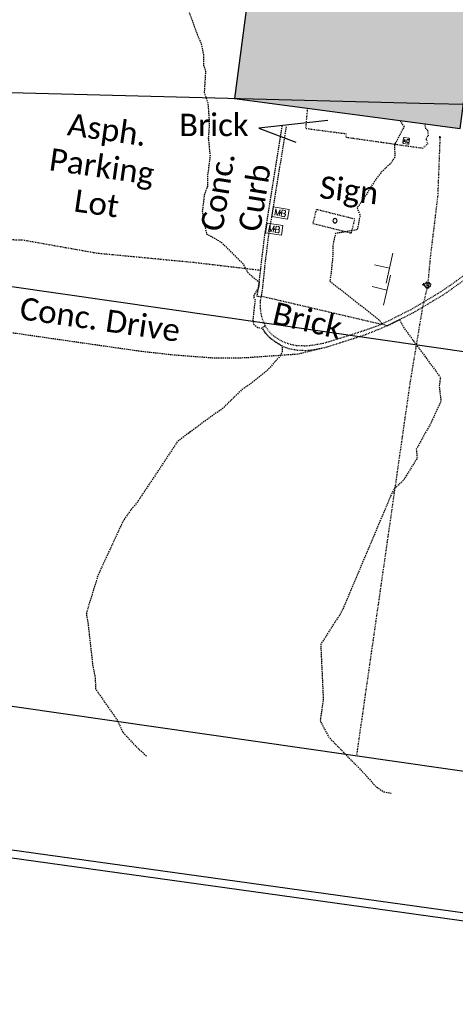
# Model space of a CAD drawing. Header units: feet. Extents: x 2262913 to 2469997, y 259999 to 435293.
# Tile 6 of 147: x 2465087 to 2465142, y 263544 to 263667. Entities that reach past the tile are written whole.
import ezdxf

# ---------------------------------------------------------------- set-up
doc = ezdxf.new("R2010")
doc.units = ezdxf.units.FT
doc.header["$MEASUREMENT"] = 0
for name, pattern in [('2', [0.1, 0.06, -0.04]), ('gasex', [0]), ('OhDOT_USTN1', [0.055, 0.014, -0.041]), ('OhDOT_USTN3', [0.22, 0.165, -0.055]), ('OhDOT_USTN5', [0.11, 0.055, -0.055]), ('ohelecex', [0]), ('ohteleex', [0]), ('rowex', [0])]:
    doc.linetypes.add(name, pattern=pattern)
doc.layers.add('0_View_Frame_Border', color=7, linetype='Continuous', plot=False)
for name, color, linetype in [('_DBA-EX-IPF', 7, 'Continuous'), ('BD_X_Building', 231, 'Continuous'), ('DT_X_Contour_Minor', 136, 'OhDOT_USTN3'), ('PV_X_Curb', 120, 'OhDOT_USTN1'), ('PV_X_Driveway', 7, 'OhDOT_USTN5'), ('PV_X_EOP', 7, 'OhDOT_USTN3'), ('PV_X_Text', 7, 'Continuous'), ('PV_X_Walk', 120, 'OhDOT_USTN5'), ('RD_P_Cells', 7, 'Continuous'), ('RD_X_Cells', 7, 'Continuous'), ('RW_X_Fee_RW', 6, 'rowex'), ('SN_X_Private', 40, 'Continuous'), ('SN_X_Public', 3, 'Continuous'), ('SN_X_Text', 7, 'Continuous'), ('UT_X_Gas', 2, 'gasex'), ('UT_X_Gas_Cells', 2, 'Continuous'), ('UT_X_Gas_Service_Line', 2, '2'), ('UT_X_Overhead_Electric', 1, 'ohelecex'), ('UT_X_Overhead_Telecom', 30, 'ohteleex')]:
    doc.layers.add(name, color=color, linetype=linetype)
doc.layers.add('RD_P_Cells (Construction)', color=7, linetype='Continuous', lineweight=0)
doc.styles.add('Straight-Normal', font='calibri.ttf', dxfattribs={"height": 0.14})
picture_1 = doc.add_image_def('image1.tif', size_in_pixel=(5000, 5000))

# ---------------------------------------------------------------- blocks, each defined once
blk = doc.blocks.new('MBP')
at = {"layer": 'RD_P_Cells', "color": 230, "linetype": 'Continuous', "lineweight": 13, "flags": 128}
blk.add_lwpolyline([(-0.1, 0.061), (0.1, 0.061), (0.1, -0.061), (-0.1, -0.061), (-0.1, 0.061)], close=True, dxfattribs=at)
for points in [[(-0.065, -0.04), (-0.065, 0.04), (-0.036, -0.04), (-0.008, 0.04), (-0.008, -0.04)], [(0.051, 0.003), (0.054, 0.007), (0.056, 0.009), (0.057, 0.01), (0.058, 0.012), (0.059, 0.014), (0.06, 0.016), (0.061, 0.02), (0.061, 0.022), (0.061, 0.025), (0.061, 0.029), (0.059, 0.032), (0.057, 0.034), (0.054, 0.037), (0.052, 0.038), (0.05, 0.039), (0.047, 0.04), (0.016, 0.04), (0.016, -0.04), (0.051, -0.04), (0.055, -0.037), (0.059, -0.034), (0.062, -0.029), (0.064, -0.024), (0.065, -0.018), (0.065, -0.014), (0.064, -0.01), (0.061, -0.005), (0.058, -0.001), (0.051, 0.003), (0.016, 0.003)]]:
    blk.add_lwpolyline(points, dxfattribs=at)
at = {"layer": 'RD_P_Cells (Construction)', "color": 230, "linetype": 'Continuous', "lineweight": 30}
blk.add_point((0, 0), dxfattribs=at)
blk = doc.blocks.new('ODOT MISC MAILBOX')
blk.add_blockref('MBP', (0, 0))
blk = doc.blocks.new('SGN1P_anno')
at = {"layer": 'SN_X_Public', "color": 3, "linetype": 'Continuous', "lineweight": 0}
for p, q in [((0, 0.96), (0, -0.96)), ((0, 0), (-0.96, 0))]:
    blk.add_line(p, q, dxfattribs=at)
blk = doc.blocks.new('AC')
at = {"layer": 'RD_X_Cells', "color": 40, "linetype": 'Continuous', "lineweight": 0, "flags": 128}
blk.add_lwpolyline([(-0.055, -0.075), (0.055, -0.075, 0.414214), (0.075, -0.055), (0.075, 0.055, 0.414214), (0.055, 0.075), (-0.055, 0.075, 0.414214), (-0.075, 0.055), (-0.075, -0.055, 0.414214), (-0.055, -0.075)], format="xyb", close=True, dxfattribs=at)
for points in [[(-0.061, -0.04), (-0.036, 0.04), (-0.011, -0.04)], [(0.061, 0.024), (0.058, 0.031), (0.055, 0.035), (0.052, 0.037), (0.049, 0.039), (0.042, 0.04), (0.035, 0.04), (0.027, 0.037), (0.021, 0.034), (0.019, 0.031), (0.016, 0.026), (0.015, 0.019), (0.014, 0.007), (0.014, -0.003), (0.014, -0.009), (0.015, -0.015), (0.016, -0.025), (0.017, -0.027), (0.02, -0.031), (0.022, -0.034), (0.027, -0.037), (0.03, -0.039), (0.035, -0.04), (0.041, -0.04), (0.047, -0.039), (0.049, -0.039), (0.051, -0.037), (0.054, -0.035), (0.057, -0.032), (0.059, -0.028), (0.061, -0.025)], [(-0.018, -0.021), (-0.055, -0.021)]]:
    blk.add_lwpolyline(points, dxfattribs=at)
blk = doc.blocks.new('GSS')
at = {"layer": 'UT_X_Gas_Cells', "color": 2, "linetype": 'Continuous', "lineweight": 0}
for p, q in [((0.032, 0.106), (-0.032, 0.106)), ((0, 0.074), (0, 0.138))]:
    blk.add_line(p, q, dxfattribs=at)
at = {"layer": 'UT_X_Gas_Cells', "color": 2, "linetype": 'Continuous', "lineweight": 0, "flags": 128}
for points in [[(-0.059, 0.045), (-0.074, 0.03), (-0.074, -0.03), (-0.059, -0.045)], [(-0.013, 0.024), (-0.014, 0.027), (-0.015, 0.031), (-0.019, 0.034), (-0.023, 0.037), (-0.026, 0.039), (-0.029, 0.039), (-0.032, 0.04), (-0.04, 0.04), (-0.043, 0.039), (-0.045, 0.039), (-0.048, 0.037), (-0.053, 0.034), (-0.056, 0.029), (-0.058, 0.024), (-0.059, 0.017), (-0.06, 0.007), (-0.06, -0.006), (-0.06, -0.017), (-0.057, -0.025), (-0.053, -0.032), (-0.05, -0.035), (-0.046, -0.037), (-0.039, -0.04), (-0.032, -0.04), (-0.026, -0.039), (-0.023, -0.037), (-0.02, -0.036), (-0.018, -0.034), (-0.015, -0.03), (-0.013, -0.024), (-0.013, -0.009), (-0.026, -0.009)], [(0.045, 0.059), (0.03, 0.074), (-0.03, 0.074), (-0.045, 0.059)], [(0.057, 0.034), (0.056, 0.036), (0.054, 0.037), (0.048, 0.039), (0.041, 0.04), (0.036, 0.04), (0.034, 0.04), (0.026, 0.038), (0.019, 0.034), (0.015, 0.029), (0.014, 0.024), (0.014, 0.02), (0.015, 0.015), (0.02, 0.011), (0.054, -0.008), (0.058, -0.01), (0.059, -0.013), (0.06, -0.017), (0.06, -0.02), (0.06, -0.024), (0.059, -0.027), (0.058, -0.03), (0.056, -0.032), (0.055, -0.034), (0.053, -0.036), (0.051, -0.037), (0.049, -0.039), (0.047, -0.039), (0.041, -0.04), (0.032, -0.04), (0.027, -0.039), (0.019, -0.034), (0.014, -0.031)], [(0.059, -0.045), (0.074, -0.03), (0.074, 0.03), (0.059, 0.045)], [(-0.045, -0.059), (-0.03, -0.074), (0.03, -0.074), (0.045, -0.059)]]:
    blk.add_lwpolyline(points, dxfattribs=at)
blk = doc.blocks.new('GM')
at = {"layer": 'UT_X_Gas_Cells', "color": 2, "linetype": 'Continuous', "lineweight": 0, "flags": 128}
for points in [[(-0.02, 0.07), (-0.07, 0.07), (-0.07, 0.02)], [(0.03, 0.03), (0.03, 0.03), (0.02, 0.03), (0.02, 0.04), (0.02, 0.04), (0.01, 0.04), (0.01, 0.04), (0, 0.04), (0, 0.04), (-0.01, 0.04), (-0.01, 0.04), (-0.01, 0.04), (-0.02, 0.04), (-0.02, 0.03), (-0.02, 0.03), (-0.03, 0.02), (-0.03, 0.01), (-0.03, -0.01), (-0.03, -0.02), (-0.02, -0.03), (-0.02, -0.04), (-0.02, -0.04), (-0.01, -0.04), (0, -0.05), (0, -0.05), (0.01, -0.04), (0.02, -0.04), (0.02, -0.04), (0.02, -0.04), (0.02, -0.03), (0.03, -0.03), (0.03, -0.01), (0.01, -0.01)], [(0.07, 0.02), (0.07, 0.07), (0.02, 0.07)], [(-0.07, -0.02), (-0.07, -0.07), (-0.02, -0.07)], [(0.02, -0.07), (0.07, -0.07), (0.07, -0.02)]]:
    blk.add_lwpolyline(points, dxfattribs=at)
at = {"layer": 'UT_X_Gas_Cells', "color": 2, "linetype": 'Continuous', "lineweight": 0}
blk.add_circle((0, 0), 0.0675, dxfattribs=at)

msp = doc.modelspace()

# ---------------------------------------------------------------- hatches: boundary and pattern name
at = {"layer": 'BD_X_Building'}
h = msp.add_hatch(color=253, dxfattribs=at)
h.dxf.hatch_style = 1
h.paths.add_polyline_path([(2465119.73, 263699.75), (2465114.1, 263657.29), (2465142.39, 263653.54), (2465148.05, 263695.94)])

# ---------------------------------------------------------------- linework, layer by layer
at = {"layer": 'BD_X_Building', "flags": 128}
msp.add_lwpolyline([(2465119.73, 263699.75), (2465114.1, 263657.29), (2465142.39, 263653.54), (2465148.05, 263695.94)], close=True, dxfattribs=at)
at = {"layer": 'DT_X_Contour_Minor', "flags": 128}
for points in [[(2465099.86, 263677.71), (2465100.6, 263677.61), (2465100.94, 263677.57), (2465103.13, 263677.32), (2465105.02, 263676.77), (2465107.38, 263676.39), (2465107.39, 263676.39), (2465107.53, 263670.82), (2465107.45, 263670.38), (2465108.34, 263668.35), (2465109.48, 263665.2), (2465109.94, 263664.18), (2465110.23, 263662.75), (2465110.23, 263661.45), (2465110.49, 263660.75), (2465110.32, 263658.06), (2465110.79, 263656.64), (2465110.96, 263654.18), (2465110.83, 263652.35), (2465111.05, 263650.09), (2465110.72, 263647.51), (2465110.72, 263646.31), (2465110.32, 263645.22), (2465110.08, 263643.19), (2465110.34, 263641.45), (2465110.63, 263640.34), (2465112.41, 263639.36), (2465115.15, 263636.63), (2465115.82, 263635.47), (2465117.21, 263634.31), (2465117.19, 263634.11), (2465117.17, 263633.96), (2465117.17, 263633.93), (2465117.11, 263633.6), (2465116.56, 263632.71), (2465116.5, 263632.44), (2465116.69, 263632.13), (2465116.41, 263629.54), (2465116.5, 263629.07), (2465116.99, 263628.64), (2465117.54, 263628.57), (2465117.56, 263628.54), (2465117.92, 263628.02), (2465118.37, 263627.52), (2465118.42, 263627.46), (2465119.16, 263626.88), (2465119.23, 263626.83), (2465119.32, 263626.78), (2465120.07, 263626.33), (2465120.08, 263625.59), (2465119.91, 263625.18), (2465118.35, 263623.39), (2465115.99, 263621.48), (2465115.07, 263620.88), (2465112.63, 263618.49), (2465111.05, 263617.39), (2465108.78, 263615.71), (2465106.96, 263614.34), (2465101.95, 263606.78), (2465101.06, 263605.71), (2465100.15, 263604.4), (2465097.01, 263597.64), (2465095.59, 263593.04), (2465095.54, 263592.75), (2465095.76, 263591.5), (2465096.33, 263586.41), (2465096.66, 263584.72), (2465096.7, 263583.37), (2465099.38, 263579.53), (2465100.11, 263577.96), (2465101.79, 263576.15), (2465102.97, 263575.07), (2465103.13, 263574.92)], [(2465134.85, 263654.54), (2465134.88, 263654.5), (2465135.36, 263653.77), (2465134.3, 263651.74), (2465134.16, 263651.6), (2465134.21, 263650.02), (2465133.76, 263649.26), (2465132.48, 263648.06), (2465131.56, 263646.78), (2465130.44, 263644.96), (2465129.48, 263643.61), (2465129.85, 263642.67), (2465129.49, 263640.87), (2465126.76, 263640.4), (2465126.46, 263639.07), (2465126.45, 263637.77), (2465126.21, 263635.43), (2465126.05, 263634.45), (2465131.74, 263629.98), (2465132.39, 263629.44), (2465132.55, 263629.08), (2465133.3, 263628.89), (2465134.78, 263629.62), (2465135.33, 263628.6), (2465139.91, 263622.41), (2465139.77, 263621.23), (2465139.98, 263619.41), (2465138.66, 263616.55), (2465136.9, 263613.41), (2465136.99, 263612.26), (2465135.26, 263609.46), (2465134.2, 263608.5), (2465133.75, 263607.7), (2465128.24, 263594.67), (2465127.82, 263593.65), (2465127.15, 263592.39), (2465126.56, 263591.53), (2465124.92, 263588.94), (2465125.24, 263582.05), (2465124.86, 263579.45), (2465124.93, 263579.24), (2465125.93, 263577.32), (2465130.1, 263573.08), (2465131.8, 263571.19), (2465132.78, 263570.51), (2465133.79, 263570.3)]]:
    msp.add_lwpolyline(points, dxfattribs=at)
at = {"layer": 'PV_X_Curb', "flags": 128}
msp.add_lwpolyline([(2465117.54, 263628.57), (2465117.92, 263628.02), (2465118.42, 263627.46), (2465119.23, 263626.83), (2465120.07, 263626.32), (2465120.84, 263626.02), (2465121.88, 263625.82), (2465123.05, 263625.76), (2465123.88, 263625.83), (2465125.46, 263626.13), (2465130.39, 263627.7), (2465132.13, 263628.39), (2465133.31, 263628.88), (2465136.56, 263630.51), (2465140.38, 263632.79), (2465142.66, 263634.4), (2465144.95, 263636.18), (2465145.1, 263636.36), (2465146.56, 263637.63), (2465147.77, 263638.74), (2465149.27, 263640.25), (2465150.32, 263641.36), (2465151.22, 263642.35), (2465152.43, 263643.78), (2465153.48, 263645.2), (2465154.51, 263646.72), (2465155.83, 263648.77), (2465157.27, 263651.48), (2465159.53, 263656.34), (2465161.46, 263661.39), (2465162.59, 263664.53), (2465164.16, 263669.04), (2465165.5, 263672.82), (2465166.31, 263675.14), (2465167.34, 263678.09), (2465166.96, 263678.22), (2465165.9, 263675.28), (2465165.13, 263672.95), (2465163.78, 263669.17), (2465162.21, 263664.67), (2465161.09, 263661.52), (2465159.15, 263656.49), (2465156.89, 263651.66), (2465155.47, 263648.96), (2465154.16, 263646.94), (2465153.09, 263645.45), (2465152.1, 263644.09), (2465150.9, 263642.65), (2465149.99, 263641.66), (2465148.93, 263640.55), (2465147.46, 263639.05), (2465146.27, 263637.95), (2465144.84, 263636.71), (2465144.69, 263636.53), (2465142.38, 263634.79), (2465140.09, 263633.17), (2465136.32, 263630.92), (2465133.13, 263629.31), (2465131.96, 263628.8), (2465130.19, 263628.17), (2465125.3, 263626.64), (2465123.78, 263626.37), (2465123.07, 263626.31), (2465121.9, 263626.34), (2465121.03, 263626.52), (2465120.26, 263626.81), (2465119.47, 263627.24), (2465118.76, 263627.76), (2465118.29, 263628.35), (2465118, 263628.85), (2465117.54, 263628.57)], close=True, dxfattribs=at)
at = {"layer": 'PV_X_Driveway', "flags": 128}
for points in [[(2465117.39, 263635.77), (2465114.87, 263636.07), (2465112.88, 263636.3), (2465110.89, 263636.54), (2465108.89, 263636.77), (2465105.92, 263637.05), (2465102.95, 263637.34), (2465099.98, 263637.62), (2465097, 263637.9), (2465094.67, 263638.31), (2465092.34, 263638.72), (2465090, 263639.14), (2465087.67, 263639.55), (2465085.86, 263639.61), (2465084.06, 263639.67), (2465082.25, 263639.73), (2465080.12, 263639.8)], [(2465118, 263628.85), (2465117.85, 263629.14), (2465117.7, 263629.49), (2465117.53, 263630), (2465117.42, 263630.57), (2465117.36, 263631.25), (2465117.37, 263631.91), (2465117.45, 263632.46)]]:
    msp.add_lwpolyline(points, dxfattribs=at)
at = {"layer": 'PV_X_EOP', "flags": 128}
msp.add_lwpolyline([(2465120.58, 263653.77), (2465118.33, 263639.88), (2465117.89, 263636.32), (2465117.65, 263633.9), (2465117.55, 263633.14), (2465117.45, 263632.46), (2465116.96, 263632.52), (2465117.05, 263633.2), (2465117.17, 263633.96), (2465117.45, 263636.37), (2465117.88, 263639.95), (2465120.1, 263653.85)], dxfattribs=at)
at = {"layer": 'PV_X_EOP', "elevation": 573.21, "flags": 128}
msp.add_lwpolyline([(2465068.48, 263630.49), (2465069.29, 263630.34), (2465077.79, 263629.21), (2465093.05, 263627.01), (2465100.02, 263626.01), (2465102.26, 263625.69), (2465106.54, 263625.21), (2465111.74, 263624.82), (2465115.48, 263624.86), (2465119.25, 263625.13), (2465121.66, 263625.3), (2465122.12, 263625.33), (2465124.88, 263626.02)], dxfattribs=at)
at = {"layer": 'PV_X_Text', "flags": 128}
for points in [[(2465125.8, 263654.55), (2465117.17, 263653.6)], [(2465117.17, 263653.6), (2465121.79, 263651.86)]]:
    msp.add_lwpolyline(points, dxfattribs=at)
at = {"layer": 'PV_X_Walk'}
for p, q in [((2465124.36, 263643.41, 1148.88), (2465123.93, 263641.67, 1148.88)), ((2465129.2, 263642.2, 1148.88), (2465124.36, 263643.41, 1148.88)), ((2465123.93, 263641.67, 1148.88), (2465128.76, 263640.46, 1148.88)), ((2465128.76, 263640.46, 1148.88), (2465129.2, 263642.2, 1148.88))]:
    msp.add_line(p, q, dxfattribs=at)
at = {"layer": 'PV_X_Walk', "flags": 128}
for points in [[(2465123.25, 263656.08), (2465123.02, 263653.57), (2465128.12, 263652.9), (2465128.06, 263652.47), (2465137.7, 263651.1), (2465138.34, 263651.64), (2465138.18, 263652.18), (2465138.2, 263652.46), (2465138.42, 263652.63), (2465138.35, 263653.31), (2465138.11, 263653.52), (2465137.99, 263654.12)], [(2465117.47, 263632.57), (2465132.53, 263629.05)]]:
    msp.add_lwpolyline(points, dxfattribs=at)
at = {"layer": 'RW_X_Fee_RW', "flags": 128}
msp.add_lwpolyline([(2464971.9, 263875.33), (2464970.43, 263675.34), (2464970.32, 263662.03), (2465057.1, 263658.81), (2465137.29, 263656.73), (2465155.29, 263656.27), (2465217.27, 263654.67), (2465550.09, 263646.07), (2465547.77, 263659.73), (2465607.96, 263664.12), (2465615.11, 263621.69), (2465985.79, 263548.86), (2466204.1, 263505.96), (2466243.34, 263498.25), (2466283.25, 263498.17), (2466340.3, 263498.06), (2466387.16, 263468.93), (2466571.01, 263482.02), (2466589.97, 263483.37), (2466617.77, 263479.97), (2466650.51, 263475.97), (2466830.83, 263453.89), (2466848.33, 263465.56), (2466851.27, 263490.62), (2466847.31, 263526.4), (2466829.4, 263688.85)], dxfattribs=at)
at = {"layer": 'SN_X_Private', "elevation": 1149.12, "flags": 128}
msp.add_lwpolyline([(2465126.98, 263642, 1), (2465126.45, 263642, 1), (2465126.98, 263642)], format="xyb", dxfattribs=at)
at = {"layer": 'UT_X_Gas', "flags": 128}
for points in [[(2464953.88, 263653.47), (2465039.97, 263640.4), (2465255.91, 263609.38)], [(2464931.12, 263603.5), (2465206.49, 263563.94)]]:
    msp.add_lwpolyline(points, dxfattribs=at)
at = {"layer": 'UT_X_Gas_Service_Line', "flags": 128}
msp.add_lwpolyline([(2465139.86, 263652.46), (2465139.58, 263645.14), (2465138.64, 263637.41), (2465138.32, 263633.96), (2465137.64, 263630.97), (2465136.1, 263621.7), (2465129.4, 263575.02)], dxfattribs=at)
at = {"layer": 'UT_X_Overhead_Electric', "elevation": 1276.21, "flags": 128}
msp.add_lwpolyline([(2465155.9, 263553.49), (2465012.58, 263573.43)], dxfattribs=at)
at = {"layer": 'UT_X_Overhead_Telecom', "flags": 128}
msp.add_lwpolyline([(2465155.76, 263552.5), (2465012.44, 263572.44)], dxfattribs=at)

# ---------------------------------------------------------------- block references
at = {"layer": '_DBA-EX-IPF', "xscale": 5, "yscale": 5, "zscale": 5, "rotation": 351.9115067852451}
msp.add_blockref('AC', (2465135.63, 263652, 1156.04), dxfattribs=at)
at = {"layer": 'RD_X_Cells', "xscale": 9.999999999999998, "yscale": 9.999999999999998, "zscale": 9.999999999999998, "rotation": 350.7924296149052}
for p in [(2465119.87, 263642.98, 1152.68), (2465119.1, 263640.95, 1151.77)]:
    msp.add_blockref('ODOT MISC MAILBOX', p, dxfattribs=at)
at = {"layer": 'SN_X_Public', "xscale": 1.999999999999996, "yscale": 1.999999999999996, "zscale": 1.999999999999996}
for p, rotation in [((2465133.54, 263636.06), 346.8429298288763), ((2465133.22, 263633.31), 346.8429298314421)]:
    msp.add_blockref('SGN1P_anno', p, dxfattribs=dict(at, rotation=rotation))
at = {"layer": 'UT_X_Gas_Cells', "rotation": 352.4491394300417}
msp.add_blockref('GM', (2465139.86, 263652.46), dxfattribs=at)
at = {"layer": 'UT_X_Gas_Cells', "xscale": 4.999999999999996, "yscale": 4.999999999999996, "zscale": 4.999999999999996, "rotation": 84.62774118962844}
msp.add_blockref('GSS', (2465138.32, 263633.96), dxfattribs=at)

# ---------------------------------------------------------------- texts
at = {"layer": 'PV_X_Text', "char_height": 2.8, "attachment_point": 5, "style": 'Straight-Normal'}
for s, insert, width, rotation in [('Asph. Parking Lot', (2465097.49, 263648.78), 19.0808, 351.8354), ('Conc.\\PCurb', (2465114.33, 263645.26), 23.4667, 80.7924), ('Brick', (2465123.26, 263629.5), 23.4667, 346.8429)]:
    msp.add_mtext(s, dxfattribs=dict(at, insert=insert, width=width, rotation=rotation))
at = {"layer": 'PV_X_Text', "insert": (2465111.53, 263653.98), "char_height": 2.8, "width": 23.4667, "attachment_point": 5, "style": 'Straight-Normal'}
msp.add_mtext('Brick', dxfattribs=at)
at = {"layer": 'PV_X_Text', "insert": (2465097.27, 263629.63), "char_height": 2.8, "attachment_point": 5, "rotation": 351.8354, "style": 'Straight-Normal'}
msp.add_mtext('Conc. Drive', dxfattribs=at)
at = {"layer": 'SN_X_Text', "insert": (2465128.43, 263645.46), "char_height": 2.8, "attachment_point": 5, "rotation": 353.6753, "style": 'Straight-Normal'}
msp.add_mtext('Sign', dxfattribs=at)

# ---------------------------------------------------------------- pictures from other files: only their frames are drawn
at = {"layer": '0_View_Frame_Border', "transparency": 33554687}
image = msp.add_image(picture_1, insert=(2465000.25, 259998.96), size_in_units=(4997.22, 4997.22), dxfattribs=dict(at, brightness=68, contrast=48))
image.dxf.flags = 6

doc.saveas('drawing.dxf')
